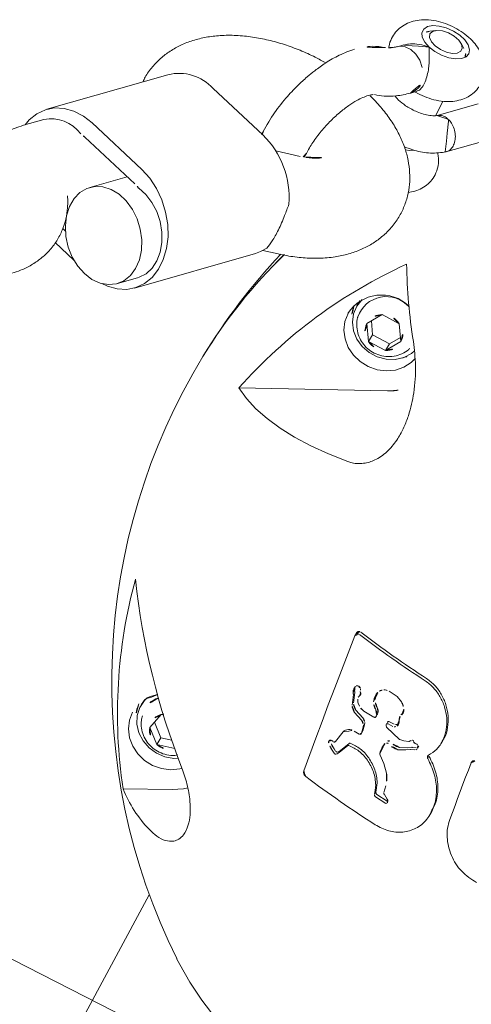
# Model space of a CAD drawing. Extents: x 5459245 to 5462690, y 5971016 to 5972523.
# Tile 107 of 136: x 5462453.373 to 5462453.4451, y 5972212.2186 to 5972212.3761. Entities that reach past the tile are written whole.
import ezdxf

# ---------------------------------------------------------------- set-up
doc = ezdxf.new("R2010")
doc.units = 0
doc.layers.add('A_MAŁA ARCHITEKTURA', color=195, linetype='CONTINUOUS', lineweight=9)

# ---------------------------------------------------------------- blocks, each defined once
blk = doc.blocks.new('A$C43995eb0')
at = {"layer": 'A_MAŁA ARCHITEKTURA'}
blk.add_line((2397.12, 781.98), (2397.12, 1481.29), dxfattribs=at)
at = {"layer": 'A_MAŁA ARCHITEKTURA', "linetype": 'Continuous'}
for p, q in [((2346.16, 1056.1), (2345.74, 1056.13)), ((2335.14, 1052.5), (2334.72, 1052.53)), ((2337.59, 1049.26), (2337.83, 1048.67)), ((2338.01, 1049.23), (2338.25, 1048.64)), ((2336.86, 1048.42), (2336.94, 1048.48)), ((2337.26, 1047.76), (2337.51, 1047.01)), ((2337.85, 1048.61), (2337.83, 1048.67)), ((2338.23, 1048), (2337.85, 1048.61)), ((2338.23, 1048), (2338.79, 1046.82)), ((2338.27, 1048.58), (2338.25, 1048.64)), ((2338.66, 1047.97), (2338.27, 1048.58)), ((2338.66, 1047.97), (2339.21, 1046.79)), ((2346.33, 1047.91), (2345.22, 1047.68)), ((2346.59, 1048.15), (2347.03, 1048.9)), ((2347.34, 1049.03), (2347.13, 1047.06)), ((2347.76, 1049), (2347.55, 1047.03)), ((2337.62, 1046.2), (2336.83, 1043.6)), ((2337.63, 1046.33), (2337.51, 1047.01)), ((2342.19, 1045.82), (2343.39, 1046.9)), ((2345.45, 1046.26), (2346.53, 1046.65)), ((2345.87, 1046.23), (2346.96, 1046.62)), ((2346.85, 1046.74), (2346.53, 1046.65)), ((2347.27, 1046.7), (2346.96, 1046.62)), ((2333.55, 1044.87), (2333.76, 1044.78)), ((2335.41, 1045.02), (2335.65, 1044.88)), ((2335.84, 1044.43), (2335.82, 1043.59)), ((2336.26, 1044.4), (2336.24, 1043.55)), ((2339.7, 1044.43), (2340.12, 1044.4)), ((2341.27, 1044.65), (2342.19, 1045.82)), ((2331.51, 1041.28), (2331.7, 1042.84)), ((2331.7, 1042.84), (2332.13, 1043.83)), ((2335.51, 1041.3), (2335.69, 1041.3)), ((2335.69, 1041.3), (2336.11, 1041.27)), ((2335.94, 1041.27), (2336.11, 1041.27)), ((2336.33, 1041.03), (2336.2, 1039.17)), ((2337.73, 1040.1), (2338.09, 1040.23)), ((2338.09, 1040.23), (2339.09, 1040.44)), ((2338.16, 1040.07), (2338.51, 1040.2)), ((2338.51, 1040.2), (2339.52, 1040.41)), ((2339.09, 1040.44), (2339.52, 1040.41)), ((2339.72, 1039.23), (2339.79, 1040.14)), ((2335.82, 1038.15), (2335.49, 1037.76)), ((2337.22, 1039.49), (2336.62, 1037.94)), ((2337.64, 1039.46), (2337.04, 1037.91)), ((2343.48, 1038.67), (2341.86, 1039.39)), ((2343.9, 1038.64), (2342.29, 1039.36)), ((2343.48, 1038.67), (2343.82, 1038.49)), ((2343.73, 1037.67), (2343.93, 1038.03)), ((2343.82, 1038.49), (2343.96, 1038.33)), ((2343.9, 1038.64), (2344.24, 1038.46)), ((2344.24, 1038.46), (2344.38, 1038.3)), ((2333.91, 1037.44), (2334.05, 1037.4)), ((2334.1, 1037.48), (2334.48, 1037.36)), ((2335.74, 1037.08), (2334.18, 1036.48)), ((2336.16, 1037.05), (2334.6, 1036.45)), ((2335.49, 1037.76), (2335.37, 1037.65)), ((2342.57, 1037.31), (2340.65, 1037.69)), ((2342.72, 1036.75), (2342.76, 1037.01)), ((2344.15, 1037.64), (2344.35, 1038)), ((2333.84, 1036.1), (2333.54, 1036.09)), ((2325.57, 1032.41), (2325.99, 1032.38)), ((2377.94, 1021.99), (2493.56, 1019.38)), ((2299.22, 997.84), (2288.83, 1019.21)), ((2364.75, 1010.53), (2361.32, 1017.58)), ((2278.42, 1015.99), (2278.37, 1012.91)), ((2280.86, 1017.52), (2278.42, 1015.99)), ((2281.98, 1016.06), (2280.29, 1017.16)), ((2283.25, 1015.97), (2280.86, 1017.52)), ((2281.93, 1012.99), (2281.98, 1016.06)), ((2281.98, 1016.06), (2283.25, 1015.97)), ((2283.2, 1012.9), (2283.25, 1015.97)), ((2250.57, 1010.12), (2245.61, 1015.44)), ((2356.01, 1012.12), (2355.25, 1014.97)), ((2278.37, 1012.91), (2280.76, 1011.37)), ((2280.06, 1011.82), (2281.93, 1012.99)), ((2280.76, 1011.37), (2283.2, 1012.9)), ((2281.93, 1012.99), (2283.2, 1012.9)), ((2354.74, 1012.22), (2354.28, 1013.96)), ((2352.98, 1010.15), (2354.74, 1012.22)), ((2354.09, 1009.87), (2356.01, 1012.12)), ((2354.74, 1012.22), (2356.01, 1012.12)), ((2241.35, 1011.21), (2246.01, 1006.22)), ((2351.38, 1010.55), (2351.14, 1010.82)), ((2351.27, 1010.94), (2351.38, 1010.55)), ((2351.38, 1010.55), (2354.09, 1009.87)), ((2278.35, 1008.71), (2277.96, 1008.75)), ((2278.35, 1008.71), (2278.98, 1008.66)), ((2350.65, 1007.16), (2350.17, 1007.3)), ((2350.84, 1007.07), (2350.45, 1007.11)), ((2350.84, 1007.07), (2351.47, 1007.02)), ((2234.5, 1005.14), (2233.97, 1004.35)), ((2246.14, 1006.02), (2243.56, 1006.01)), ((2244.74, 1000.84), (2244.02, 1001.61)), ((2234, 999.85), (2234.54, 999.06)), ((2238.38, 996.32), (2239.09, 995.57)), ((2277.91, 991.25), (2277.29, 993.66)), ((2261.58, 990.38), (2260.94, 990.36)), ((2261.79, 989.7), (2262.78, 985.82)), ((2292.6, 975.71), (2278.87, 990.41)), ((2261.45, 982.84), (2258.43, 972.38)), ((2260.85, 982.63), (2261.5, 982.67)), ((2261.1, 982.69), (2261.45, 982.69)), ((2293.2, 972.95), (2290.91, 975.4)), ((2275.18, 968.14), (2272.16, 957.68)), ((2274.72, 957.69), (2277.74, 968.15)), ((2277.28, 966.56), (2281.51, 962.03)), ((2259.77, 964.94), (2273.5, 950.23)), ((2291.89, 961.14), (2293.02, 965.06)), ((2289.34, 961.17), (2289.51, 961.74)), ((2285.01, 959.85), (2284.32, 959.48)), ((2275.19, 950.54), (2277.49, 948.07))]:
    blk.add_line(p, q, dxfattribs=at)
at = {"layer": 'A_MAŁA ARCHITEKTURA', "linetype": 'Continuous', "flags": 128}
for points in [[(2390.75, 1040.45), (2389.15, 1037.15), (2387.45, 1034.13), (2385.68, 1031.39), (2385.06, 1030.53)], [(2335.76, 1058.18), (2336.98, 1058.31), (2338.19, 1058.44), (2339.4, 1058.58), (2340.61, 1058.71), (2341.81, 1058.85), (2343, 1058.99), (2344.19, 1059.13), (2345.37, 1059.26)], [(2326.1, 1032.38), (2329.08, 1032.69), (2332.04, 1033), (2334.97, 1033.31), (2337.87, 1033.63), (2340.73, 1033.96), (2343.55, 1034.29), (2346.32, 1034.62), (2349.05, 1034.96)], [(2282.2, 1020.79), (2283.1, 1020.49), (2284.3, 1019.79), (2285.32, 1018.8), (2286.1, 1017.57), (2286.6, 1016.17), (2286.79, 1014.68), (2286.66, 1013.18), (2286.22, 1011.74), (2285.5, 1010.45), (2284.52, 1009.37), (2283.35, 1008.57), (2282.05, 1008.08), (2280.69, 1007.94)], [(2281.18, 1020.14), (2281.78, 1019.87), (2282.9, 1019.08), (2283.8, 1018), (2284.43, 1016.7), (2284.74, 1015.26), (2284.71, 1013.79), (2284.36, 1012.36), (2283.69, 1011.06), (2282.75, 1009.99), (2281.61, 1009.2), (2280.33, 1008.75), (2278.99, 1008.66), (2277.68, 1008.94)], [(2361.32, 1017.58), (2360.38, 1019.13), (2359.94, 1019.68)], [(2301.8, 1018.67), (2302.12, 1015.39), (2302.25, 1012.28), (2302.2, 1009.35), (2301.97, 1006.62), (2301.55, 1004.09), (2300.95, 1001.78), (2300.18, 999.69), (2299.22, 997.84)], [(2356.4, 1016.19), (2356.72, 1015.57), (2357.15, 1014.17), (2357.25, 1012.7), (2357.02, 1011.24), (2356.46, 1009.89), (2355.62, 1008.72), (2354.55, 1007.82), (2353.31, 1007.24), (2351.98, 1007.01), (2350.65, 1007.16)], [(2357.57, 1017.44), (2357.81, 1017.16), (2358.59, 1015.93), (2359.09, 1014.53), (2359.28, 1013.04), (2359.15, 1011.54), (2358.71, 1010.1), (2357.99, 1008.81), (2357.01, 1007.74), (2355.84, 1006.93), (2354.54, 1006.45), (2353.18, 1006.3)], [(2236.85, 1000.08), (2237.07, 1001.23), (2237.1, 1002.46), (2236.95, 1003.66), (2236.62, 1004.72), (2236.13, 1005.55), (2235.55, 1006.07), (2234.91, 1006.24), (2234.28, 1006.04), (2233.7, 1005.49), (2233.24, 1004.64), (2232.93, 1003.57), (2232.8, 1002.37), (2232.86, 1001.14), (2233.11, 1000), (2233.52, 999.04), (2234.06, 998.36), (2234.68, 998.01), (2235.32, 998.02), (2235.93, 998.4), (2236.46, 999.1), (2236.85, 1000.08)], [(2253.21, 1004.18), (2252.99, 1004.83), (2252.67, 1005.42)], [(2234.92, 999.26), (2234.38, 999.44), (2233.91, 999.98), (2233.58, 1000.81), (2233.42, 1001.81), (2233.46, 1002.86), (2233.69, 1003.8), (2234.09, 1004.51), (2234.59, 1004.89), (2235.14, 1004.9), (2235.65, 1004.54), (2236.06, 1003.84), (2236.32, 1002.91), (2236.38, 1001.87), (2236.24, 1000.86), (2235.92, 1000.02), (2235.46, 999.46), (2234.92, 999.26)], [(2239.09, 995.57), (2238.89, 995.81), (2238.53, 996.66), (2238.5, 997.66), (2238.81, 998.71), (2239.42, 999.71), (2240.27, 1000.57)], [(2277.27, 991.64), (2278.25, 990.99), (2278.87, 990.41)], [(2294.34, 970.74), (2294.31, 971.72), (2294, 973.3), (2293.36, 974.7), (2292.43, 975.89), (2291.23, 976.81), (2289.8, 977.44), (2288.19, 977.75), (2286.46, 977.74), (2284.66, 977.4), (2282.86, 976.75), (2281.12, 975.81), (2279.5, 974.61), (2278.05, 973.19), (2276.82, 971.6), (2275.85, 969.9), (2275.18, 968.14)], [(2290.91, 975.4), (2290.74, 975.58), (2289.71, 976.32), (2288.47, 976.77), (2287.08, 976.92), (2285.6, 976.75), (2284.1, 976.28), (2282.64, 975.53), (2281.28, 974.52), (2280.1, 973.31), (2279.14, 971.95), (2278.45, 970.5), (2278.05, 969.03)], [(2294.18, 967.54), (2294.45, 969.03), (2294.39, 970.46), (2294.01, 971.75), (2293.31, 972.84), (2292.33, 973.67), (2291.12, 974.22), (2289.74, 974.46), (2288.24, 974.37), (2286.7, 973.95), (2285.2, 973.24), (2283.79, 972.25), (2282.55, 971.05), (2281.54, 969.68), (2280.79, 968.2), (2280.36, 966.69), (2280.25, 965.22), (2280.47, 963.86), (2281.02, 962.66), (2281.86, 961.69), (2282.96, 961), (2284.26, 960.6), (2285.71, 960.53), (2287.24, 960.78), (2288.77, 961.35), (2290.24, 962.21), (2291.57, 963.31), (2292.7, 964.6), (2293.59, 966.04), (2294.18, 967.54)], [(2272.16, 957.68), (2271.81, 955.92), (2271.79, 954.22), (2272.11, 952.64), (2272.74, 951.23), (2273.68, 950.05), (2274.88, 949.13), (2276.31, 948.5), (2277.31, 948.26)]]:
    blk.add_lwpolyline(points, dxfattribs=at)
at = {"layer": 'A_MAŁA ARCHITEKTURA', "linetype": 'Continuous'}
for centre, radius, start, end in [((2191.38, 1064), 160.86, 349.8501, 354.663), ((2173.73, 1061.32), 154.05, 349.3944, 354.184), ((2174.15, 1061.29), 154.05, 349.3944, 354.184), ((2304.78, 1090.16), 100, 265.7556, 323.3984), ((2280.35, 1015.16), 9.4, 25.548, 52.8017), ((2228.79, 1089.21), 86.63, 297.9557, 306.1659), ((2278.63, 1015.26), 5.75, 38.2687, 60.3108), ((2281.26, 1014.23), 6.32, 163.0966, 264.8371), ((2279.79, 1014.35), 4.81, 158.0649, 278.0936), ((2281.37, 1014.4), 3.34, 151.6995, 206.4346), ((2280.91, 1014.72), 2.8, 91.0873, 153.0342), ((2280.8, 1014.8), 2.71, 25.4663, 88.7281), ((2280.26, 1014.48), 3.34, 331.6995, 26.4346), ((2269.87, 1094.83), 116.95, 303.2693, 318.546), ((2349.7, 1023.76), 20.04, 318.6934, 341.0927), ((2352.85, 1012.85), 3.25, 347.059, 41.4983), ((2280.82, 1014.08), 2.71, 205.4663, 268.7281), ((2280.71, 1014.16), 2.8, 271.0873, 333.0342), ((2319.25, 1075.4), 80.1, 231.5199, 255.5225), ((2353.04, 1012.71), 3.03, 290.233, 348.8598), ((2278.62, 1013.84), 5.62, 274.3668, 313.4228), ((2317.21, 1077.09), 81.79, 281.865, 305.5347), ((2353.26, 1012.32), 2.58, 223.1955, 288.6237), ((2353.37, 1011.93), 5.63, 216.1206, 268.0076), ((2352.07, 1012.09), 4.24, 227.4409, 282.1653), ((2351.11, 1012.2), 5.62, 274.3669, 313.4287), ((2235.88, 1004.38), 1.58, 95.9022, 151.3063), ((2242.64, 998.32), 3.27, 49.778, 136.5298), ((2235.98, 999.94), 1.69, 211.3804, 263.4205), ((2303.51, 1072.74), 82.54, 251.2187, 265.7384), ((2303.5, 1072.71), 82.5, 251.2219, 265.7418), ((2304.78, 1090.16), 100, 253.9479, 265.7556), ((2274.91, 978.58), 14.12, 112.8372, 162.4278), ((2265.4, 969.79), 7.43, 159.617, 220.7868), ((2285.86, 965.8), 8.45, 157.5664, 163.8322), ((2282.07, 955.56), 7.65, 163.8244, 170.5226), ((2279.78, 954.2), 5.87, 153.4923, 218.6581)]:
    blk.add_arc(centre, radius, start, end, dxfattribs=at)
for points, knots in [([(2352.41, 1067.67), (2352.31, 1066.68), (2352.1, 1064.69), (2350.49, 1061.98), (2348.55, 1060.35), (2346.77, 1059.52), (2345.83, 1059.35), (2345.37, 1059.26)], [0, 0, 0, 0, 0.249793, 0.499376, 0.748511, 0.873967, 1, 1, 1, 1]), ([(2335.76, 1058.18), (2335.72, 1058.17), (2335.63, 1058.17), (2335.52, 1058.2), (2335.41, 1058.24), (2335.32, 1058.31), (2335.25, 1058.4), (2335.18, 1058.54), (2335.17, 1058.66), (2335.16, 1058.74)], [0, 0, 0, 0, 0.12513, 0.250034, 0.375272, 0.500235, 0.625314, 0.750552, 1, 1, 1, 1]), ([(2337.89, 1051.73), (2338.42, 1052.44), (2339.49, 1053.87), (2341.73, 1055.38), (2343.93, 1056.18), (2345.23, 1056.07), (2345.74, 1056.03)], [0, 0, 0, 0, 0.274687, 0.548981, 0.823551, 1, 1, 1, 1]), ([(2338.31, 1051.7), (2338.85, 1052.41), (2339.92, 1053.83), (2342.16, 1055.37), (2344.63, 1056.18), (2347.08, 1056.13), (2349.18, 1055.19), (2350.7, 1053.56), (2351.58, 1051.44), (2351.56, 1049.84), (2351.55, 1049.04)], [0, 0, 0, 0, 0.1251705, 0.2496415, 0.3744423, 0.4992766, 0.6240935, 0.7494389, 0.8746064, 1, 1, 1, 1]), ([(2326.99, 1045.71), (2327.09, 1046.27), (2327.29, 1047.38), (2328.11, 1048.97), (2329.25, 1050.39), (2330.72, 1051.55), (2332.4, 1052.3), (2333.8, 1052.63), (2334.54, 1052.5), (2334.71, 1052.47)], [0, 0, 0, 0, 0.158418, 0.317255, 0.475963, 0.63399, 0.792452, 0.951068, 1, 1, 1, 1]), ([(2327.41, 1045.68), (2327.51, 1046.24), (2327.71, 1047.35), (2328.53, 1048.94), (2329.68, 1050.36), (2331.14, 1051.51), (2332.83, 1052.29), (2334.62, 1052.6), (2336.37, 1052.39), (2337.3, 1051.83), (2337.77, 1051.55)], [0, 0, 0, 0, 0.125461, 0.250067, 0.374697, 0.499707, 0.62502, 0.749558, 0.874271, 1, 1, 1, 1]), ([(2338.31, 1051.7), (2338.28, 1051.65), (2338.23, 1051.59), (2338.13, 1051.53), (2338.06, 1051.5), (2337.98, 1051.49), (2337.9, 1051.49), (2337.83, 1051.51), (2337.79, 1051.53), (2337.77, 1051.55)], [0, 0, 0, 0, 0.24899, 0.37424, 0.499084, 0.624248, 0.749403, 0.874532, 1, 1, 1, 1]), ([(2337.05, 1048.72), (2337.04, 1048.78), (2337.01, 1048.9), (2337.03, 1049.03), (2337.04, 1049.09)], [0, 0, 0, 0, 0.499186, 1, 1, 1, 1]), ([(2337.04, 1049.09), (2337.05, 1049.13), (2337.07, 1049.21), (2337.12, 1049.28), (2337.14, 1049.31)], [0, 0, 0, 0, 0.4994, 1, 1, 1, 1]), ([(2337.14, 1049.31), (2337.17, 1049.35), (2337.23, 1049.43), (2337.37, 1049.51), (2337.52, 1049.55), (2337.61, 1049.53), (2337.65, 1049.52)], [0, 0, 0, 0, 0.250231, 0.50008, 0.74975, 1, 1, 1, 1]), ([(2337.23, 1049.55), (2337.3, 1049.51), (2337.45, 1049.44), (2337.54, 1049.32), (2337.59, 1049.26)], [0, 0, 0, 0, 0.499055, 1, 1, 1, 1]), ([(2337.65, 1049.52), (2337.73, 1049.48), (2337.87, 1049.41), (2337.97, 1049.29), (2338.01, 1049.23)], [0, 0, 0, 0, 0.499055, 1, 1, 1, 1]), ([(2347.03, 1048.9), (2347.05, 1048.93), (2347.1, 1048.99), (2347.19, 1049.06), (2347.29, 1049.11), (2347.36, 1049.13), (2347.4, 1049.14)], [0, 0, 0, 0, 0.249907, 0.499238, 0.749138, 1, 1, 1, 1]), ([(2347.26, 1049.14), (2347.27, 1049.14), (2347.29, 1049.13), (2347.32, 1049.1), (2347.33, 1049.07), (2347.33, 1049.04), (2347.34, 1049.03)], [0, 0, 0, 0, 0.247175, 0.499606, 0.748246, 1, 1, 1, 1]), ([(2347.4, 1049.14), (2347.45, 1049.15), (2347.55, 1049.16), (2347.64, 1049.13), (2347.69, 1049.11)], [0, 0, 0, 0, 0.499114, 1, 1, 1, 1]), ([(2347.69, 1049.11), (2347.7, 1049.11), (2347.72, 1049.1), (2347.74, 1049.07), (2347.75, 1049.04), (2347.76, 1049.01), (2347.76, 1049)], [0, 0, 0, 0, 0.247175, 0.499606, 0.748246, 1, 1, 1, 1]), ([(2336.81, 1048.17), (2336.8, 1048.19), (2336.78, 1048.22), (2336.79, 1048.29), (2336.81, 1048.36), (2336.84, 1048.4), (2336.86, 1048.42)], [0, 0, 0, 0, 0.249704, 0.499786, 0.749767, 1, 1, 1, 1]), ([(2337.16, 1047.85), (2337.09, 1047.9), (2336.95, 1047.98), (2336.86, 1048.1), (2336.81, 1048.17)], [0, 0, 0, 0, 0.499112, 1, 1, 1, 1]), ([(2337.05, 1048.72), (2337.05, 1048.7), (2337.06, 1048.66), (2337.04, 1048.59), (2337, 1048.53), (2336.96, 1048.5), (2336.94, 1048.48)], [0, 0, 0, 0, 0.249915, 0.500042, 0.749993, 1, 1, 1, 1]), ([(2337.16, 1047.85), (2337.18, 1047.84), (2337.22, 1047.82), (2337.25, 1047.78), (2337.26, 1047.76)], [0, 0, 0, 0, 0.499009, 1, 1, 1, 1]), ([(2343.39, 1046.9), (2343.68, 1047.08), (2344.27, 1047.44), (2344.9, 1047.6), (2345.22, 1047.68)], [0, 0, 0, 0, 0.500155, 1, 1, 1, 1]), ([(2346.59, 1048.15), (2346.58, 1048.12), (2346.55, 1048.07), (2346.49, 1048), (2346.41, 1047.94), (2346.36, 1047.92), (2346.33, 1047.91)], [0, 0, 0, 0, 0.250267, 0.500046, 0.749598, 1, 1, 1, 1]), ([(2337.63, 1046.33), (2337.63, 1046.31), (2337.63, 1046.27), (2337.63, 1046.22), (2337.62, 1046.2)], [0, 0, 0, 0, 0.499341, 1, 1, 1, 1]), ([(2338.79, 1046.82), (2338.83, 1046.53), (2338.9, 1045.96), (2338.71, 1045.37), (2338.62, 1045.08)], [0, 0, 0, 0, 0.499787, 1, 1, 1, 1]), ([(2339.21, 1046.79), (2339.25, 1046.5), (2339.32, 1045.93), (2339.14, 1045.34), (2339.04, 1045.05)], [0, 0, 0, 0, 0.499787, 1, 1, 1, 1]), ([(2341.75, 1039.56), (2341.73, 1040.16), (2341.7, 1041.37), (2342.42, 1043.28), (2343.46, 1044.73), (2344.53, 1045.71), (2345.14, 1046.08), (2345.45, 1046.26)], [0, 0, 0, 0, 0.249692, 0.499296, 0.748632, 0.874477, 1, 1, 1, 1]), ([(2342.17, 1039.53), (2342.15, 1040.13), (2342.13, 1041.34), (2342.84, 1043.25), (2343.88, 1044.7), (2344.95, 1045.68), (2345.56, 1046.05), (2345.87, 1046.23)], [0, 0, 0, 0, 0.249692, 0.499296, 0.748632, 0.874477, 1, 1, 1, 1]), ([(2347.13, 1047.06), (2347.12, 1047.02), (2347.1, 1046.96), (2347.03, 1046.86), (2346.95, 1046.78), (2346.88, 1046.75), (2346.85, 1046.74)], [0, 0, 0, 0, 0.25021, 0.499986, 0.749492, 1, 1, 1, 1]), ([(2347.55, 1047.03), (2347.54, 1046.99), (2347.52, 1046.92), (2347.45, 1046.83), (2347.37, 1046.75), (2347.3, 1046.72), (2347.27, 1046.7)], [0, 0, 0, 0, 0.2502101, 0.4999859, 0.7494916, 1, 1, 1, 1]), ([(2332.13, 1043.83), (2332.25, 1044), (2332.48, 1044.33), (2332.84, 1044.57), (2333.01, 1044.69)], [0, 0, 0, 0, 0.500364, 1, 1, 1, 1]), ([(2333.01, 1044.69), (2333.11, 1044.74), (2333.3, 1044.84), (2333.62, 1044.89), (2333.93, 1044.87), (2334.1, 1044.79), (2334.18, 1044.75)], [0, 0, 0, 0, 0.250187, 0.499858, 0.749375, 1, 1, 1, 1]), ([(2334.01, 1044.72), (2333.98, 1044.71), (2333.89, 1044.71), (2333.82, 1044.75), (2333.76, 1044.78)], [0, 0, 0, 0, 0.265362, 1, 1, 1, 1]), ([(2334.93, 1044.83), (2334.87, 1044.8), (2334.75, 1044.72), (2334.55, 1044.67), (2334.35, 1044.67), (2334.24, 1044.73), (2334.18, 1044.75)], [0, 0, 0, 0, 0.250115, 0.499774, 0.749302, 1, 1, 1, 1]), ([(2334.93, 1044.83), (2335.02, 1044.89), (2335.21, 1045.01), (2335.53, 1045.06), (2335.84, 1045.02), (2335.99, 1044.9), (2336.07, 1044.84)], [0, 0, 0, 0, 0.250085, 0.499686, 0.749377, 1, 1, 1, 1]), ([(2335.65, 1044.88), (2335.7, 1044.81), (2335.8, 1044.68), (2335.83, 1044.51), (2335.84, 1044.43)], [0, 0, 0, 0, 0.499238, 1, 1, 1, 1]), ([(2336.07, 1044.84), (2336.12, 1044.78), (2336.22, 1044.65), (2336.25, 1044.48), (2336.26, 1044.4)], [0, 0, 0, 0, 0.499238, 1, 1, 1, 1]), ([(2338.7, 1044.74), (2338.68, 1044.76), (2338.63, 1044.8), (2338.6, 1044.88), (2338.59, 1044.98), (2338.61, 1045.05), (2338.62, 1045.08)], [0, 0, 0, 0, 0.249536, 0.499529, 0.749625, 1, 1, 1, 1]), ([(2339.7, 1044.45), (2339.67, 1044.44), (2339.3, 1044.41), (2338.99, 1044.58), (2338.7, 1044.74)], [0, 0, 0, 0, 0.08206, 1, 1, 1, 1]), ([(2339.13, 1044.71), (2339.1, 1044.73), (2339.05, 1044.76), (2339.02, 1044.85), (2339.01, 1044.95), (2339.03, 1045.02), (2339.04, 1045.05)], [0, 0, 0, 0, 0.249536, 0.499529, 0.749625, 1, 1, 1, 1]), ([(2341.05, 1044.49), (2340.7, 1044.43), (2340, 1044.31), (2339.42, 1044.57), (2339.13, 1044.71)], [0, 0, 0, 0, 0.499956, 1, 1, 1, 1]), ([(2341.27, 1044.65), (2341.24, 1044.61), (2341.19, 1044.56), (2341.12, 1044.52), (2341.07, 1044.5), (2341.05, 1044.49)], [0, 0, 0, 0, 0.498291, 0.7518157, 1, 1, 1, 1]), ([(2335.87, 1043.38), (2335.85, 1043.41), (2335.82, 1043.47), (2335.82, 1043.55), (2335.82, 1043.59)], [0, 0, 0, 0, 0.49981, 1, 1, 1, 1]), ([(2336.06, 1043.34), (2336.04, 1043.33), (2336, 1043.32), (2335.95, 1043.33), (2335.91, 1043.35), (2335.88, 1043.37), (2335.87, 1043.38)], [0, 0, 0, 0, 0.249916, 0.499571, 0.749239, 1, 1, 1, 1]), ([(2336.29, 1043.35), (2336.28, 1043.38), (2336.24, 1043.44), (2336.24, 1043.52), (2336.24, 1043.55)], [0, 0, 0, 0, 0.49981, 1, 1, 1, 1]), ([(2336.48, 1043.3), (2336.46, 1043.3), (2336.43, 1043.29), (2336.37, 1043.3), (2336.33, 1043.32), (2336.31, 1043.34), (2336.29, 1043.35)], [0, 0, 0, 0, 0.249916, 0.499571, 0.749239, 1, 1, 1, 1]), ([(2336.7, 1043.42), (2336.67, 1043.4), (2336.6, 1043.35), (2336.52, 1043.32), (2336.48, 1043.3)], [0, 0, 0, 0, 0.49926, 1, 1, 1, 1]), ([(2336.83, 1043.6), (2336.81, 1043.57), (2336.78, 1043.5), (2336.73, 1043.45), (2336.7, 1043.42)], [0, 0, 0, 0, 0.499517, 1, 1, 1, 1]), ([(2331.7, 1040.44), (2331.64, 1040.57), (2331.53, 1040.83), (2331.52, 1041.13), (2331.51, 1041.28)], [0, 0, 0, 0, 0.499874, 1, 1, 1, 1]), ([(2334.72, 1040.8), (2334.77, 1040.86), (2334.86, 1040.99), (2335.05, 1041.15), (2335.28, 1041.27), (2335.43, 1041.29), (2335.51, 1041.3)], [0, 0, 0, 0, 0.250378, 0.500159, 0.749597, 1, 1, 1, 1]), ([(2335.14, 1040.76), (2335.19, 1040.83), (2335.28, 1040.96), (2335.47, 1041.12), (2335.7, 1041.24), (2335.86, 1041.26), (2335.94, 1041.27)], [0, 0, 0, 0, 0.250378, 0.500159, 0.749597, 1, 1, 1, 1]), ([(2336.11, 1041.27), (2336.14, 1041.26), (2336.21, 1041.25), (2336.28, 1041.2), (2336.32, 1041.12), (2336.32, 1041.06), (2336.33, 1041.03)], [0, 0, 0, 0, 0.249464, 0.499287, 0.749395, 1, 1, 1, 1]), ([(2332.19, 1039.91), (2332.09, 1039.98), (2331.89, 1040.13), (2331.76, 1040.33), (2331.7, 1040.44)], [0, 0, 0, 0, 0.4998549, 1, 1, 1, 1]), ([(2334.14, 1039.86), (2333.97, 1039.8), (2333.63, 1039.67), (2333.11, 1039.63), (2332.6, 1039.69), (2332.33, 1039.83), (2332.19, 1039.91)], [0, 0, 0, 0, 0.249818, 0.50022, 0.750548, 1, 1, 1, 1]), ([(2333.72, 1039.89), (2333.55, 1039.83), (2333.21, 1039.71), (2332.82, 1039.65), (2332.61, 1039.69), (2332.57, 1039.69)], [0, 0, 0, 0, 0.446844, 0.894731, 1, 1, 1, 1]), ([(2334.72, 1040.8), (2334.59, 1040.61), (2334.33, 1040.24), (2333.92, 1040.01), (2333.72, 1039.89)], [0, 0, 0, 0, 0.500911, 1, 1, 1, 1]), ([(2335.14, 1040.76), (2335.01, 1040.58), (2334.76, 1040.21), (2334.35, 1039.98), (2334.14, 1039.86)], [0, 0, 0, 0, 0.500911, 1, 1, 1, 1]), ([(2337.22, 1039.49), (2337.24, 1039.55), (2337.29, 1039.67), (2337.4, 1039.84), (2337.55, 1039.99), (2337.67, 1040.06), (2337.73, 1040.1)], [0, 0, 0, 0, 0.249958, 0.499323, 0.749098, 1, 1, 1, 1]), ([(2337.64, 1039.46), (2337.66, 1039.52), (2337.71, 1039.64), (2337.83, 1039.81), (2337.97, 1039.96), (2338.09, 1040.03), (2338.16, 1040.07)], [0, 0, 0, 0, 0.249958, 0.499323, 0.749098, 1, 1, 1, 1]), ([(2339.52, 1040.41), (2339.54, 1040.41), (2339.58, 1040.42), (2339.64, 1040.41), (2339.69, 1040.39), (2339.75, 1040.34), (2339.8, 1040.26), (2339.8, 1040.18), (2339.79, 1040.14)], [0, 0, 0, 0, 0.125206, 0.250224, 0.374172, 0.500803, 0.750023, 1, 1, 1, 1]), ([(2336.2, 1039.17), (2336.16, 1039), (2336.1, 1038.65), (2335.91, 1038.32), (2335.82, 1038.15)], [0, 0, 0, 0, 0.500708, 1, 1, 1, 1]), ([(2340.65, 1037.69), (2340.5, 1037.76), (2340.2, 1037.9), (2339.91, 1038.28), (2339.73, 1038.72), (2339.72, 1039.06), (2339.72, 1039.23)], [0, 0, 0, 0, 0.2491611, 0.4990878, 0.7491487, 1, 1, 1, 1]), ([(2341.86, 1039.39), (2341.85, 1039.4), (2341.82, 1039.41), (2341.77, 1039.47), (2341.76, 1039.52), (2341.75, 1039.56)], [0, 0, 0, 0, 0.2500548, 0.499973, 1, 1, 1, 1]), ([(2342.29, 1039.36), (2342.27, 1039.36), (2342.24, 1039.38), (2342.19, 1039.44), (2342.18, 1039.49), (2342.17, 1039.53)], [0, 0, 0, 0, 0.250055, 0.499973, 1, 1, 1, 1]), ([(2343.96, 1038.33), (2343.97, 1038.31), (2343.98, 1038.27), (2343.98, 1038.19), (2343.97, 1038.11), (2343.94, 1038.06), (2343.93, 1038.03)], [0, 0, 0, 0, 0.249874, 0.49965, 0.749663, 1, 1, 1, 1]), ([(2344.38, 1038.3), (2344.39, 1038.28), (2344.41, 1038.23), (2344.41, 1038.16), (2344.39, 1038.08), (2344.36, 1038.02), (2344.35, 1038)], [0, 0, 0, 0, 0.249874, 0.49965, 0.749663, 1, 1, 1, 1]), ([(2332.99, 1036.56), (2332.99, 1036.6), (2332.99, 1036.69), (2333.04, 1036.82), (2333.13, 1036.94), (2333.21, 1037), (2333.25, 1037.03)], [0, 0, 0, 0, 0.249615, 0.499509, 0.749564, 1, 1, 1, 1]), ([(2333.15, 1036.23), (2333.1, 1036.28), (2333.02, 1036.37), (2333, 1036.5), (2332.99, 1036.56)], [0, 0, 0, 0, 0.4991755, 1, 1, 1, 1]), ([(2333.25, 1037.03), (2333.3, 1037.06), (2333.41, 1037.13), (2333.53, 1037.15), (2333.59, 1037.16)], [0, 0, 0, 0, 0.499308, 1, 1, 1, 1]), ([(2333.78, 1037.3), (2333.77, 1037.29), (2333.75, 1037.25), (2333.71, 1037.21), (2333.65, 1037.18), (2333.61, 1037.17), (2333.59, 1037.16)], [0, 0, 0, 0, 0.249797, 0.499153, 0.749166, 1, 1, 1, 1]), ([(2333.78, 1037.3), (2333.79, 1037.33), (2333.83, 1037.38), (2333.89, 1037.44), (2333.95, 1037.47), (2334, 1037.48), (2334.05, 1037.49), (2334.08, 1037.49), (2334.1, 1037.48)], [0, 0, 0, 0, 0.249252, 0.498377, 0.624828, 0.748771, 0.874958, 1, 1, 1, 1]), ([(2334.04, 1036.4), (2334.07, 1036.42), (2334.11, 1036.45), (2334.16, 1036.47), (2334.18, 1036.48)], [0, 0, 0, 0, 0.499332, 1, 1, 1, 1]), ([(2334.19, 1037.38), (2334.16, 1037.38), (2334.12, 1037.37), (2334.08, 1037.39), (2334.05, 1037.4)], [0, 0, 0, 0, 0.499139, 1, 1, 1, 1]), ([(2334.47, 1036.37), (2334.49, 1036.39), (2334.53, 1036.42), (2334.58, 1036.44), (2334.6, 1036.45)], [0, 0, 0, 0, 0.499332, 1, 1, 1, 1]), ([(2334.61, 1037.35), (2334.59, 1037.35), (2334.54, 1037.34), (2334.5, 1037.36), (2334.48, 1037.36)], [0, 0, 0, 0, 0.499139, 1, 1, 1, 1]), ([(2335.37, 1037.65), (2335.25, 1037.58), (2335.01, 1037.42), (2334.74, 1037.37), (2334.61, 1037.35)], [0, 0, 0, 0, 0.499892, 1, 1, 1, 1]), ([(2336.62, 1037.94), (2336.58, 1037.85), (2336.48, 1037.68), (2336.28, 1037.43), (2336.03, 1037.22), (2335.84, 1037.13), (2335.74, 1037.08)], [0, 0, 0, 0, 0.249471, 0.499189, 0.748582, 1, 1, 1, 1]), ([(2337.04, 1037.91), (2337, 1037.82), (2336.91, 1037.64), (2336.7, 1037.4), (2336.45, 1037.19), (2336.26, 1037.09), (2336.16, 1037.05)], [0, 0, 0, 0, 0.249471, 0.499189, 0.748582, 1, 1, 1, 1]), ([(2342.57, 1037.31), (2342.59, 1037.31), (2342.62, 1037.3), (2342.69, 1037.28), (2342.74, 1037.21), (2342.77, 1037.12), (2342.76, 1037.05), (2342.76, 1037.01)], [0, 0, 0, 0, 0.125173, 0.250237, 0.499817, 0.749608, 1, 1, 1, 1]), ([(2342.98, 1036.36), (2342.93, 1036.37), (2342.85, 1036.4), (2342.76, 1036.5), (2342.71, 1036.62), (2342.72, 1036.71), (2342.72, 1036.75)], [0, 0, 0, 0, 0.249327, 0.499262, 0.749422, 1, 1, 1, 1]), ([(2343.73, 1037.67), (2343.61, 1037.46), (2343.38, 1037.03), (2343.02, 1036.67), (2342.84, 1036.49)], [0, 0, 0, 0, 0.500812, 1, 1, 1, 1]), ([(2343.26, 1036.46), (2343.24, 1036.44), (2343.2, 1036.4), (2343.13, 1036.37), (2343.05, 1036.35), (2343, 1036.35), (2342.98, 1036.36)], [0, 0, 0, 0, 0.2503, 0.499961, 0.749423, 1, 1, 1, 1]), ([(2344.15, 1037.64), (2344.04, 1037.43), (2343.8, 1037), (2343.44, 1036.64), (2343.26, 1036.46)], [0, 0, 0, 0, 0.500812, 1, 1, 1, 1]), ([(2333.54, 1036.09), (2333.46, 1036.1), (2333.31, 1036.12), (2333.2, 1036.19), (2333.15, 1036.23)], [0, 0, 0, 0, 0.4996385, 1, 1, 1, 1]), ([(2334.04, 1036.4), (2333.95, 1036.33), (2333.81, 1036.23), (2333.59, 1036.15), (2333.48, 1036.14), (2333.42, 1036.13)], [0, 0, 0, 0, 0.498893, 0.749318, 1, 1, 1, 1]), ([(2334.47, 1036.37), (2334.37, 1036.3), (2334.23, 1036.2), (2334.01, 1036.12), (2333.9, 1036.11), (2333.84, 1036.1)], [0, 0, 0, 0, 0.498893, 0.749318, 1, 1, 1, 1]), ([(2349.73, 1035.65), (2349.71, 1035.58), (2349.67, 1035.42), (2349.54, 1035.24), (2349.41, 1035.12), (2349.3, 1035.04), (2349.17, 1034.98), (2349.09, 1034.97), (2349.05, 1034.96)], [0, 0, 0, 0, 0.249123, 0.498004, 0.622978, 0.74866, 0.87411, 1, 1, 1, 1]), ([(2325.68, 1032.41), (2325.63, 1032.41), (2325.55, 1032.41), (2325.43, 1032.44), (2325.32, 1032.49), (2325.21, 1032.59), (2325.13, 1032.75), (2325.14, 1032.9), (2325.15, 1032.97)], [0, 0, 0, 0, 0.125192, 0.250141, 0.375162, 0.500485, 0.749701, 1, 1, 1, 1]), ([(2326.1, 1032.38), (2326.06, 1032.38), (2325.97, 1032.38), (2325.85, 1032.4), (2325.74, 1032.46), (2325.63, 1032.56), (2325.55, 1032.72), (2325.57, 1032.87), (2325.57, 1032.94)], [0, 0, 0, 0, 0.125192, 0.250141, 0.375162, 0.500485, 0.749701, 1, 1, 1, 1]), ([(2279.92, 1019.27), (2280.99, 1019.99), (2283.12, 1021.42), (2286.85, 1023.06), (2290.2, 1023.94), (2292.83, 1024.22), (2295.02, 1024.18), (2297.34, 1023.73), (2299.43, 1022.71), (2300.96, 1021.2), (2301.62, 1019.8), (2301.76, 1018.91), (2301.8, 1018.67)], [0, 0, 0, 0, 0.174816, 0.349121, 0.487759, 0.558039, 0.628131, 0.711653, 0.795688, 0.870344, 0.964497, 1, 1, 1, 1]), ([(2357.52, 1017.41), (2358.13, 1018.04), (2359.36, 1019.31), (2361.55, 1020.97), (2363.58, 1022.03), (2365.46, 1022.59), (2366.89, 1022.58), (2367.91, 1022.17), (2368.69, 1021.46), (2369.13, 1020.35), (2369.14, 1018.86), (2368.81, 1017.78), (2368.65, 1017.27)], [0, 0, 0, 0, 0.094019, 0.1888407, 0.2709308, 0.3446243, 0.4512183, 0.5316437, 0.6122297, 0.744947, 0.8779326, 1, 1, 1, 1]), ([(2280.47, 1009.6), (2280.51, 1009.6), (2280.95, 1009.65), (2281.74, 1010.02), (2282.75, 1010.69), (2283.56, 1011.62), (2284.14, 1012.71), (2284.44, 1013.93), (2284.44, 1015.21), (2284.12, 1016.47), (2283.48, 1017.64), (2282.55, 1018.57), (2281.75, 1019.12), (2281.26, 1019.25), (2281.2, 1019.27)], [0, 0, 0, 0, 0.008427, 0.103247, 0.19712, 0.29088, 0.385382, 0.481385, 0.579388, 0.679427, 0.780921, 0.88283, 0.983956, 1, 1, 1, 1]), ([(2352.96, 1007.98), (2353.2, 1008.03), (2353.85, 1008.17), (2354.79, 1008.71), (2355.7, 1009.52), (2356.39, 1010.53), (2356.69, 1011.34), (2356.88, 1012.16), (2356.97, 1013.05), (2356.77, 1014.3), (2356.43, 1015.26), (2356.07, 1015.7), (2355.99, 1015.8)], [0, 0, 0, 0, 0.076137, 0.198874, 0.32094, 0.443453, 0.56494, 0.578491, 0.700123, 0.829364, 0.960908, 1, 1, 1, 1]), ([(2244.25, 1001.37), (2244.25, 1001.39), (2244.32, 1001.94), (2244.26, 1003.05), (2244.04, 1004.63), (2243.57, 1006.11), (2242.92, 1007.4), (2242.1, 1008.45), (2241.14, 1009.27), (2240.05, 1009.83), (2238.85, 1010.14), (2237.59, 1010.14), (2236.39, 1009.82), (2235.33, 1009.26), (2234.42, 1008.5), (2233.65, 1007.54), (2233.02, 1006.38), (2232.55, 1005.02), (2232.27, 1003.5), (2232.19, 1001.92), (2232.33, 1000.32), (2232.7, 998.75), (2233.29, 997.35), (2234.07, 996.17), (2234.98, 995.27), (2236.02, 994.6), (2237.16, 994.2), (2238.38, 994.09), (2239.32, 994.18), (2239.8, 994.38), (2239.9, 994.42)], [0, 0, 0, 0, 0.002311, 0.044163, 0.086648, 0.130579, 0.171448, 0.209429, 0.244971, 0.279232, 0.312953, 0.349671, 0.384278, 0.417635, 0.451063, 0.48587, 0.52328, 0.563684, 0.605556, 0.647381, 0.689474, 0.732607, 0.777896, 0.817053, 0.853376, 0.888017, 0.921879, 0.955512, 0.9909, 1, 1, 1, 1]), ([(2250.61, 1010.01), (2250.52, 1010.13), (2250.29, 1010.45), (2249.77, 1010.65), (2249.23, 1010.72), (2248.79, 1010.7), (2248.2, 1010.58), (2247.44, 1010.25), (2246.63, 1009.62), (2246.07, 1008.89), (2245.83, 1008.37), (2245.76, 1008.15), (2245.75, 1008.14)], [0, 0, 0, 0, 0.0870446, 0.2324463, 0.304351, 0.3762497, 0.4481483, 0.5935119, 0.7388924, 0.8843267, 0.9941914, 1, 1, 1, 1]), ([(2252.85, 1003.81), (2252.79, 1004.38), (2252.63, 1005.88), (2251.89, 1008.19), (2251.01, 1009.48), (2250.55, 1010.16)], [0, 0, 0, 0, 0.230613, 0.596495, 1, 1, 1, 1]), ([(2259.09, 1007.69), (2258.88, 1007.99), (2258.42, 1008.62), (2257.5, 1009.37), (2256.42, 1009.94), (2255.22, 1010.25), (2253.96, 1010.25), (2252.76, 1009.93), (2251.86, 1009.48), (2251.42, 1009.09), (2251.27, 1008.96)], [0, 0, 0, 0, 0.122663, 0.261053, 0.394456, 0.525757, 0.668729, 0.803475, 0.933361, 1, 1, 1, 1]), ([(2245.99, 1006.32), (2245.9, 1006.43), (2245.66, 1006.74), (2245.6, 1007.39), (2245.68, 1007.9), (2245.75, 1008.12), (2245.75, 1008.14)], [0, 0, 0, 0, 0.249592, 0.667542, 0.983309, 1, 1, 1, 1]), ([(2277.29, 993.66), (2277.16, 994.12), (2276.81, 995.44), (2276.05, 997.53), (2274.95, 999.86), (2273.66, 1001.93), (2272.22, 1003.69), (2270.71, 1005.13), (2269.09, 1006.3), (2267.38, 1007.19), (2265.53, 1007.84), (2263.58, 1008.19), (2261.58, 1008.21), (2259.65, 1007.92), (2257.81, 1007.33), (2256.08, 1006.48), (2254.47, 1005.37), (2252.97, 1004.02), (2251.6, 1002.41), (2250.35, 1000.55), (2249.26, 998.43), (2248.54, 996.63), (2248.19, 995.53), (2248.1, 995.25)], [0, 0, 0, 0, 0.030718, 0.0878427, 0.1461146, 0.2054586, 0.2572072, 0.3065746, 0.3537464, 0.3992249, 0.4435521, 0.4916335, 0.5382273, 0.5838172, 0.6288978, 0.6741312, 0.7202161, 0.7678563, 0.8176747, 0.8700017, 0.9245878, 0.9805572, 1, 1, 1, 1]), ([(2245.95, 1006.29), (2245.99, 1006.25), (2246.1, 1006.11), (2246.33, 1005.7), (2246.62, 1004.97), (2246.86, 1003.95), (2246.98, 1002.91), (2246.99, 1001.92), (2246.9, 1000.78), (2246.69, 999.8), (2246.43, 999.08), (2246.33, 998.86), (2246.28, 998.76)], [0, 0, 0, 0, 0.032015, 0.102867, 0.23812, 0.363827, 0.47848, 0.582919, 0.679825, 0.849357, 0.928941, 1, 1, 1, 1]), ([(2236.85, 1000.08), (2236.85, 1000.08), (2236.95, 1000.13), (2237.34, 1000.35), (2238.15, 1000.81), (2239.06, 1001.24), (2239.93, 1001.58), (2240.71, 1001.83), (2241.83, 1002.05), (2242.88, 1002.08), (2243.69, 1001.91), (2243.89, 1001.66), (2243.98, 1001.56)], [0, 0, 0, 0, 0.001302, 0.064678, 0.227465, 0.391118, 0.406419, 0.528317, 0.645655, 0.767111, 0.903966, 1, 1, 1, 1]), ([(2247.6, 995.76), (2247.46, 996.26), (2247.14, 997.35), (2246.22, 999.04), (2245.27, 1000.2), (2244.76, 1000.82)], [0, 0, 0, 0, 0.2832509, 0.6182376, 1, 1, 1, 1]), ([(2238.41, 996.34), (2238.23, 996.54), (2237.77, 997.04), (2237.25, 998.21), (2236.97, 999.29), (2236.87, 999.93), (2236.85, 1000.07), (2236.85, 1000.08)], [0, 0, 0, 0, 0.19898, 0.521759, 0.897124, 0.997026, 1, 1, 1, 1]), ([(2239.06, 995.6), (2239.37, 995.2), (2239.93, 994.5), (2240.04, 994.12), (2240.09, 993.96)], [0, 0, 0, 0, 0.566352, 1, 1, 1, 1]), ([(2248.16, 994.97), (2247.97, 995.2), (2247.65, 995.6), (2247.63, 995.67), (2247.62, 995.7)], [0, 0, 0, 0, 0.582953, 1, 1, 1, 1]), ([(2240.1, 993.91), (2240.32, 993.24), (2240.8, 991.74), (2241.94, 990.38), (2242.56, 989.64)], [0, 0, 0, 0, 0.447847, 1, 1, 1, 1]), ([(2261.17, 990.36), (2260.51, 990.38), (2259.18, 990.41), (2256.96, 990.77), (2254.76, 991.34), (2252.74, 992.07), (2251.06, 992.87), (2249.37, 993.86), (2248.63, 994.54), (2248.16, 994.97)], [0, 0, 0, 0, 0.143582, 0.289498, 0.433094, 0.569955, 0.696656, 0.811081, 1, 1, 1, 1]), ([(2260.43, 992.81), (2260.45, 992.79), (2260.49, 992.75), (2260.76, 992.38), (2261.09, 991.74), (2261.46, 990.85), (2261.68, 990.09), (2261.79, 989.7)], [0, 0, 0, 0, 0.196102, 0.389052, 0.585806, 0.789696, 1, 1, 1, 1]), ([(2277.27, 991.64), (2276.85, 991.73), (2276.01, 991.91), (2273.88, 992), (2271.6, 991.83), (2270.08, 991.66), (2269.43, 991.59)], [0, 0, 0, 0, 0.266006, 0.531719, 0.802227, 1, 1, 1, 1]), ([(2242.56, 989.64), (2243.19, 989.04), (2244.36, 987.94), (2246.47, 986.58), (2248.34, 985.6), (2250.09, 984.84), (2252.09, 984.1), (2254.74, 983.35), (2258.03, 982.72), (2260.21, 982.66), (2261.37, 982.63)], [0, 0, 0, 0, 0.150237, 0.277886, 0.378087, 0.451895, 0.544671, 0.670323, 0.824848, 1, 1, 1, 1]), ([(2261.04, 990.31), (2261.17, 990.33), (2261.39, 990.36), (2261.58, 990.2), (2261.65, 990.14)], [0, 0, 0, 0, 0.6339903, 1, 1, 1, 1]), ([(2261.65, 990.15), (2261.5, 990.25), (2261.3, 990.4), (2261.09, 990.34), (2261.05, 990.32)], [0, 0, 0, 0, 0.777393, 1, 1, 1, 1]), ([(2246.62, 986.53), (2246.6, 985.9), (2246.54, 984.37), (2246.67, 981.95), (2246.99, 979.3), (2247.51, 976.7), (2248.24, 974.18), (2249.18, 971.77), (2250.32, 969.56), (2251.63, 967.63), (2253.04, 965.99), (2254.58, 964.61), (2256.22, 963.51), (2257.96, 962.67), (2259.81, 962.11), (2261.38, 961.84), (2262.33, 961.89), (2262.61, 961.9)], [0, 0, 0, 0, 0.053431, 0.128315, 0.203498, 0.279322, 0.356202, 0.434519, 0.514464, 0.587089, 0.656878, 0.723405, 0.787084, 0.848635, 0.908785, 0.973796, 1, 1, 1, 1]), ([(2261.42, 982.73), (2261.35, 982.68), (2261.24, 982.61), (2261.14, 982.64), (2261.11, 982.65)], [0, 0, 0, 0, 0.742555, 1, 1, 1, 1]), ([(2299.41, 957.17), (2299.06, 957.53), (2298.26, 958.33), (2296.85, 959.38), (2295.22, 960.27), (2293.45, 960.91), (2291.56, 961.26), (2289.62, 961.27), (2287.76, 960.97), (2286.23, 960.46), (2285.34, 960.02), (2285.01, 959.85)], [0, 0, 0, 0, 0.096061, 0.217536, 0.334714, 0.449138, 0.574091, 0.694854, 0.81257, 0.928542, 1, 1, 1, 1]), ([(2277.49, 948.07), (2277.85, 947.71), (2278.65, 946.91), (2280.05, 945.86), (2281.68, 944.97), (2283.46, 944.33), (2285.35, 943.98), (2287.28, 943.99), (2288.65, 944.15), (2289.33, 944.39), (2289.43, 944.42)], [0, 0, 0, 0, 0.115469, 0.261488, 0.402341, 0.539884, 0.690082, 0.835245, 0.976745, 1, 1, 1, 1])]:
    blk.add_open_spline(points, degree=3, knots=knots, dxfattribs=at)

msp = doc.modelspace()

# ---------------------------------------------------------------- block references
at = {"layer": 'A_MAŁA ARCHITEKTURA', "xscale": 0.001, "yscale": 0.001, "zscale": 0.001, "rotation": 242.9301705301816}
msp.add_blockref('A$C43995eb0', (5462453.5658, 5972214.81866), dxfattribs=at)

doc.saveas('drawing.dxf')
